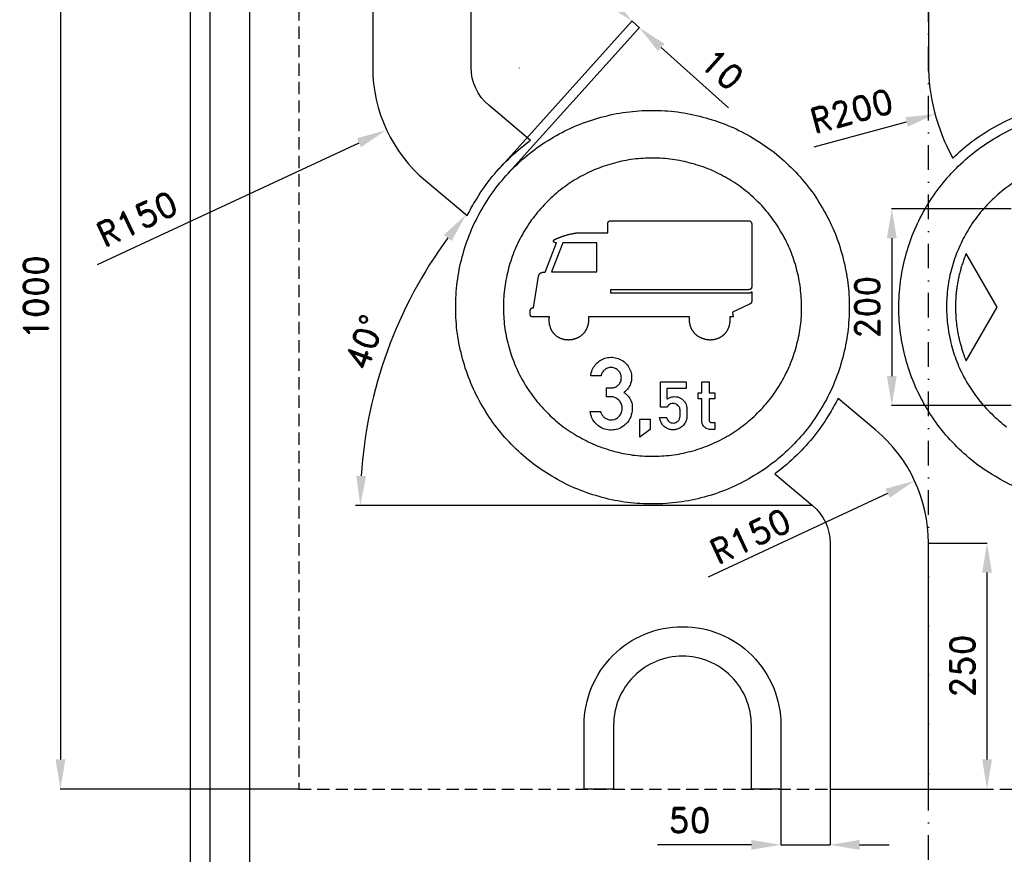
# Model space of a CAD drawing. Header units: millimetres. Extents: x -924 to 905, y -905 to 1016.
# Tile 2 of 4: x -924 to 77, y -474 to 375. Entities that reach past the tile are written whole.
import ezdxf

# ---------------------------------------------------------------- set-up
doc = ezdxf.new("R2010")
doc.units = ezdxf.units.MM
doc.header["$LTSCALE"] = 5
doc.linetypes.add('ČERCHOVANÁX2', pattern=[2, 1, -0.5, 0, -0.5])
doc.linetypes.add('ČÁRKOVANÁX2', pattern=[1.5, 1, -0.5])
doc.layers.add('Kóty', color=2, linetype='Continuous')
doc.layers.add('Značka', color=7, linetype='Continuous')
doc.styles.get("Standard").update_dxf_attribs({"font": 'romand.shx', "height": 25})
doc.dimstyles.get("Standard").update_dxf_attribs({"dimtxt": 25, "dimasz": 30, "dimexe": 0.18, "dimexo": 0.0625, "dimgap": 12.5, "dimtad": 1, "dimdec": 0, "dimzin": 0, "dimdsep": 46, "dimtxsty": 'Standard', "dimcen": 0.09, "dimadec": 0, "dimazin": 0, "dimtfac": 1, "dimtdec": 0, "dimtofl": 0, "dimtmove": 0, "dimatfit": 3, "dimfxl": 1, "dimtolj": 1, "dimtzin": 0, "dimarcsym": 0})

# ---------------------------------------------------------------- blocks, each defined once
blk = doc.blocks.new('*D9')
at = {"layer": 'Defpoints', "color": 0, "transparency": 16777216}
for p in [(-150, -407.5), (-100, -407.5), (-150, -464.3)]:
    blk.add_point(p, dxfattribs=at)
at = {"layer": 'Kóty', "color": 0, "lineweight": -2, "transparency": 16777216}
for p, q in [((-150, -407.6), (-150, -464.4)), ((-100, -407.6), (-100, -464.4)), ((-180, -464.3), (-275.5, -464.3)), ((-70, -464.3), (-40, -464.3))]:
    blk.add_line(p, q, dxfattribs=at)
at = {"layer": 'Kóty', "color": 0, "transparency": 16777216}
for points in [[(-180, -459.3), (-180, -469.3), (-150, -464.3)], [(-70, -459.3), (-70, -469.3), (-100, -464.3)]]:
    blk.add_solid(points, dxfattribs=at)
at = {"layer": 'Kóty', "color": 0, "transparency": 16777216, "insert": (-242.7, -439.3), "char_height": 25, "attachment_point": 5}
blk.add_mtext('\\A1;50', dxfattribs=at)
blk = doc.blocks.new('*D13')
at = {"layer": 'Defpoints', "color": 0, "transparency": 16777216}
for p in [(0, -157.5), (59.6, -157.5), (0, -407.5)]:
    blk.add_point(p, dxfattribs=at)
at = {"layer": 'Kóty', "color": 0, "lineweight": -2, "transparency": 16777216}
for p, q in [((0.1, -157.5), (59.8, -157.5)), ((59.6, -377.5), (59.6, -187.5)), ((0.1, -407.5), (59.8, -407.5))]:
    blk.add_line(p, q, dxfattribs=at)
at = {"layer": 'Kóty', "color": 0, "transparency": 16777216}
for points in [[(54.6, -187.5), (64.6, -187.5), (59.6, -157.5)], [(54.6, -377.5), (64.6, -377.5), (59.6, -407.5)]]:
    blk.add_solid(points, dxfattribs=at)
at = {"layer": 'Kóty', "color": 0, "transparency": 16777216, "insert": (34.6, -282.5), "char_height": 25, "attachment_point": 5, "rotation": 90}
blk.add_mtext('\\A1;250', dxfattribs=at)
blk = doc.blocks.new('*D17')
at = {"layer": 'Defpoints', "color": 0, "transparency": 16777216}
for p in [(-415.6, 325.4), (-551.6, 262.1)]:
    blk.add_point(p, dxfattribs=at)
at = {"layer": 'Kóty', "color": 0, "lineweight": -2, "transparency": 16777216}
for p, q in [((-415.7, 325.4), (-415.6, 325.4)), ((-415.6, 325.3), (-415.6, 325.5)), ((-844.6, 125.7), (-578.8, 249.4))]:
    blk.add_line(p, q, dxfattribs=at)
at = {"layer": 'Kóty', "color": 0, "transparency": 16777216}
blk.add_solid([(-580.9, 254), (-576.7, 244.9), (-551.6, 262.1)], dxfattribs=at)
at = {"layer": 'Kóty', "color": 0, "transparency": 16777216, "insert": (-804.4, 172), "char_height": 25, "attachment_point": 5, "rotation": 24.9704}
blk.add_mtext('\\A1;R150', dxfattribs=at)
blk = doc.blocks.new('*D18')
at = {"layer": 'Defpoints', "color": 0, "transparency": 16777216}
for p in [(-640, 592.5), (-882.3, -407.5), (-640, -407.5)]:
    blk.add_point(p, dxfattribs=at)
at = {"layer": 'Kóty', "color": 0, "lineweight": -2, "transparency": 16777216}
for p, q in [((-640.1, 592.5), (-882.5, 592.5)), ((-882.3, 562.5), (-882.3, -377.5)), ((-640.1, -407.5), (-882.5, -407.5))]:
    blk.add_line(p, q, dxfattribs=at)
at = {"layer": 'Kóty', "color": 0, "transparency": 16777216}
for points in [[(-887.3, 562.5), (-877.3, 562.5), (-882.3, 592.5)], [(-887.3, -377.5), (-877.3, -377.5), (-882.3, -407.5)]]:
    blk.add_solid(points, dxfattribs=at)
at = {"layer": 'Kóty', "color": 0, "transparency": 16777216, "insert": (-907.3, 92.5), "char_height": 25, "attachment_point": 5, "rotation": 90}
blk.add_mtext('\\A1;1000', dxfattribs=at)
blk = doc.blocks.new('*D24')
at = {"layer": 'Defpoints', "color": 0, "transparency": 16777216}
for p in [(-490.1, 193.1), (-528.6, 87.1), (-156.1, -87.1), (-582.5, -119.2), (-117.9, -119.2)]:
    blk.add_point(p, dxfattribs=at)
at = {"layer": 'Kóty', "color": 0, "lineweight": -2, "transparency": 16777216}
blk.add_arc((-117.9, -119.2), 459.7, 143.7399, 176.2601, dxfattribs=at)
at = {"layer": 'Kóty', "color": 0, "transparency": 16777216}
for points in [[(-492.5, 155.8), (-484.6, 149.6), (-470, 176.3)], [(-571.6, -89.4), (-581.6, -89.1), (-577.5, -119.2)]]:
    blk.add_solid(points, dxfattribs=at)
at = {"layer": 'Kóty', "color": 0, "transparency": 16777216, "insert": (-573.3, 46.6), "char_height": 25, "attachment_point": 5, "rotation": 70}
blk.add_mtext('\\A1;40°', dxfattribs=at)
blk = doc.blocks.new('*D25')
at = {"layer": 'Defpoints', "color": 0, "transparency": 16777216}
for p in [(84.3, 182.3), (-37.2, -17.7), (84.3, -17.7)]:
    blk.add_point(p, dxfattribs=at)
at = {"layer": 'Kóty', "color": 0, "lineweight": -2, "transparency": 16777216}
for p, q in [((84.2, 182.3), (-37.4, 182.3)), ((-37.2, 152.3), (-37.2, 12.3)), ((84.2, -17.7), (-37.4, -17.7))]:
    blk.add_line(p, q, dxfattribs=at)
at = {"layer": 'Kóty', "color": 0, "transparency": 16777216}
for points in [[(-42.2, 152.3), (-32.2, 152.3), (-37.2, 182.3)], [(-42.2, 12.3), (-32.2, 12.3), (-37.2, -17.7)]]:
    blk.add_solid(points, dxfattribs=at)
at = {"layer": 'Kóty', "color": 0, "transparency": 16777216, "insert": (-62.2, 82.3), "char_height": 25, "attachment_point": 5, "rotation": 90}
blk.add_mtext('\\A1;200', dxfattribs=at)
blk = doc.blocks.new('*D28')
at = {"layer": 'Defpoints', "color": 0, "transparency": 16777216}
for p in [(-293.8, 366.4), (-436.6, 222.8), (-429.1, 216.1)]:
    blk.add_point(p, dxfattribs=at)
at = {"layer": 'Kóty', "color": 0, "lineweight": -2, "transparency": 16777216}
for p, q in [((-323.6, 393.2), (-345.9, 413.2)), ((-436.5, 222.9), (-301.1, 373.2)), ((-429.1, 216.2), (-293.7, 366.5)), ((-271.5, 346.3), (-203.2, 284.8))]:
    blk.add_line(p, q, dxfattribs=at)
at = {"layer": 'Kóty', "color": 0, "transparency": 16777216}
for points in [[(-320.2, 396.9), (-326.9, 389.4), (-301.3, 373.1)], [(-268.2, 350), (-274.9, 342.6), (-293.8, 366.4)]]:
    blk.add_solid(points, dxfattribs=at)
at = {"layer": 'Kóty', "color": 0, "transparency": 16777216, "insert": (-209.5, 324.1), "char_height": 25, "attachment_point": 5, "rotation": 317.9981}
blk.add_mtext('\\A1;10', dxfattribs=at)

msp = doc.modelspace()

# ---------------------------------------------------------------- linework, layer by layer
at = {"layer": 'Kóty'}
for p, q in [((-116.1, 245.4), (-22.2, 270.6)), ((-223.6, -191.8), (-41.4, -106.8))]:
    msp.add_line(p, q, dxfattribs=at)
for points in [[(-301.3, 373.1), (-293.8, 366.4)], [(-117.9, -119.2), (-582.5, -119.2)], [(-150, -464.3), (-100, -464.3)]]:
    msp.add_lwpolyline(points, dxfattribs=at)
for points in [[(-23.5, 275.4), (-20.9, 265.8), (6.8, 278.4)], [(-43.5, -102.3), (-39.3, -111.4), (-14.2, -94.2)]]:
    msp.add_solid(points, dxfattribs=at)
at = {"layer": 'Značka', "color": 6, "linetype": 'ČERCHOVANÁX2', "ltscale": 5}
msp.add_lwpolyline([(0, -780), (0, 780)], dxfattribs=at)
at = {"layer": 'Značka', "color": 5}
for points in [[(-650, -750), (-650.4, -750), (-650.8, -750, -0.032179), (-663.7, -749.1, -0.035424), (-676.4, -746.5, -0.036246), (-688.7, -742.3, -0.034396), (-700.2, -736.5), (-711, -729.3), (-720.7, -720.7), (-729.3, -711), (-736.5, -700.2), (-742.3, -688.7), (-746.5, -676.4), (-749.1, -663.7), (-750, -650.8), (-750, -650.4), (-750, -650), (-750, 650)], [(-650, -730), (-650.3, -730), (-650.6, -730, -0.032186), (-661, -729.3, -0.035459), (-671.1, -727.2, -0.036279), (-680.9, -723.8), (-690.2, -719.2), (-698.8, -713.4), (-706.6, -706.6), (-713.4, -698.8), (-719.2, -690.2), (-723.8, -680.9), (-727.2, -671.1), (-729.3, -661), (-730, -650.6), (-730, -650.3), (-730, -650), (-730, 650)], [(-690, 650), (-690, -650), (-690, -650.2), (-690, -650.3), (-689.6, -655.5), (-688.6, -660.6), (-686.9, -665.5), (-684.6, -670.1), (-681.7, -674.4), (-678.3, -678.3), (-674.4, -681.7), (-670.1, -684.6), (-665.5, -686.9), (-660.5, -688.6), (-655.5, -689.7, 0.036734), (-650.3, -690), (-650.2, -690), (-650, -690)], [(-242.8, 72.3), (-345.6, 72.3), (-345.6, 72.2), (-345.6, 72.2), (-345.5, 71.9), (-345.5, 71.6), (-345.5, 71.4), (-345.5, 71.1), (-345.5, 70.8), (-345.5, 70.6), (-345.5, 70.4), (-345.5, 70.1), (-345.5, 69.9), (-345.5, 69.7), (-345.5, 69.7), (-345.5, 69.6), (-345.5, 69.5), (-345.5, 69.3), (-345.5, 69), (-345.5, 68.7, -0.007755), (-345.5, 68, -0.008205), (-345.6, 67.2, -0.011512), (-345.7, 66.2, -0.012022), (-345.9, 65.2, -0.012346), (-346.1, 64.3, -0.012488), (-346.3, 63.3, -0.010883), (-346.6, 62.5, -0.012605), (-346.9, 61.8, -0.014123), (-347.2, 60.8, -0.008699), (-347.7, 59.9, -0.008712), (-348.1, 59.1, -0.014552), (-348.6, 58.2, -0.013654), (-349, 57.6, -0.011883), (-349.5, 56.9, -0.011163), (-350, 56.3, -0.011452), (-350.5, 55.7, -0.009503), (-351, 55.2, -0.009962), (-351.4, 54.7, -0.011241), (-352, 54.2, -0.008228), (-352.6, 53.7, -0.009527), (-353.4, 53.1, -0.013117), (-354.1, 52.5, -0.011801), (-354.8, 52.1, -0.010583), (-355.4, 51.7, -0.010047), (-356.1, 51.3, -0.010176), (-356.8, 51, -0.008361), (-357.4, 50.7, -0.008698), (-357.9, 50.5, -0.00986), (-358.6, 50.2, -0.007399), (-359.4, 50, -0.008852), (-360.3, 49.7, -0.011909), (-361.1, 49.5, -0.01073), (-361.9, 49.3, -0.009815), (-362.6, 49.2, -0.009448), (-363.4, 49.1, -0.009617), (-364.2, 49, -0.007985), (-364.8, 49, -0.008433), (-365.4, 48.9, -0.009582), (-366.2, 48.9, -0.007079), (-366.9, 49, -0.008623), (-367.8, 49, -0.012024), (-368.7, 49.1, -0.011026), (-369.5, 49.2, -0.010222), (-370.2, 49.3, -0.009986), (-371, 49.5, -0.010306), (-371.7, 49.7, -0.008673), (-372.3, 49.9, -0.009271), (-372.9, 50.1, -0.010656), (-373.6, 50.3, -0.007992), (-374.3, 50.6, -0.009943), (-375.1, 51, -0.013695), (-375.9, 51.5, -0.012492), (-376.6, 51.8, -0.011529), (-377.2, 52.3, -0.011221), (-377.9, 52.7, -0.011568), (-378.5, 53.2, -0.00974), (-378.9, 53.6, -0.010465), (-379.4, 54, -0.011994), (-379.9, 54.5, -0.008931), (-380.4, 55.1, -0.009683), (-381, 55.7, -0.013089), (-381.5, 56.4, -0.01166), (-381.9, 56.9, -0.010345), (-382.3, 57.5, -0.009715), (-382.6, 58.1, -0.009729), (-383, 58.7, -0.007898), (-383.2, 59.2, -0.008099), (-383.4, 59.7, -0.009106), (-383.7, 60.3, -0.006784), (-384, 61, -0.010255), (-384.3, 62, -0.013261), (-384.6, 63, -0.01187), (-384.9, 63.9, -0.011015), (-385.1, 64.8, -0.010456), (-385.2, 65.6, -0.010192), (-385.3, 66.5, -0.008999), (-385.4, 67.3, -0.010945), (-385.4, 68, -0.010638), (-385.4, 68.9), (-385.4, 69.8), (-385.4, 70.1), (-385.4, 70.4), (-385.4, 70.6), (-385.4, 70.9), (-385.4, 71.1), (-385.4, 71.3), (-385.4, 71.5), (-385.3, 71.7), (-385.3, 72), (-385.3, 72.2), (-385.3, 72.2), (-385.3, 72.3), (-401.1, 72.3), (-401.1, 72.3), (-401.1, 72.3), (-401.1, 72.3), (-401.1, 72.3), (-401.2, 72.3), (-401.2, 72.3), (-401.2, 72.3), (-401.2, 72.3), (-401.2, 72.3), (-401.3, 72.3), (-401.3, 72.3), (-401.3, 72.3), (-401.5, 72.3), (-401.7, 72.3), (-401.8, 72.3), (-401.9, 72.3), (-402.1, 72.3), (-402.2, 72.3), (-402.3, 72.3), (-402.4, 72.3), (-402.6, 72.3), (-402.7, 72.4), (-402.8, 72.4), (-402.9, 72.4), (-403, 72.4), (-403.1, 72.5), (-403.2, 72.5), (-403.2, 72.5), (-403.3, 72.5), (-403.4, 72.6), (-403.4, 72.6), (-403.5, 72.6), (-403.6, 72.6), (-403.6, 72.7), (-403.7, 72.7), (-403.7, 72.7), (-403.8, 72.8), (-403.8, 72.8), (-403.8, 72.8), (-403.9, 72.8), (-403.9, 72.9), (-404, 72.9), (-404, 72.9), (-404.1, 73), (-404.1, 73), (-404.1, 73.1), (-404.2, 73.1), (-404.2, 73.1), (-404.2, 73.2), (-404.3, 73.2), (-404.3, 73.2), (-404.3, 73.3), (-404.3, 73.3), (-404.4, 73.4), (-404.4, 73.4), (-404.4, 73.5), (-404.5, 73.5), (-404.5, 73.6), (-404.5, 73.6), (-404.5, 73.6), (-404.5, 73.7), (-404.5, 73.7), (-404.6, 73.8), (-404.6, 73.8), (-404.6, 73.9), (-404.6, 73.9), (-404.6, 74), (-404.6, 74), (-404.6, 74), (-404.6, 74.1), (-404.7, 74.1), (-404.7, 74.2), (-404.7, 74.2), (-404.7, 74.3), (-404.7, 74.4), (-404.7, 74.4), (-404.7, 74.5), (-404.7, 74.5), (-404.7, 74.6), (-404.7, 74.6), (-404.7, 74.7), (-404.7, 74.7), (-404.7, 74.7), (-404.7, 74.8), (-404.7, 74.8), (-404.7, 74.8), (-404.7, 74.8), (-404.7, 74.8), (-404.7, 74.8), (-404.7, 74.9), (-404.7, 74.9), (-404.7, 74.9), (-404.7, 74.9), (-404.7, 75), (-404.7, 75.1), (-404.7, 75.2), (-404.7, 75.5), (-404.7, 75.7), (-404.7, 76.1), (-404.7, 76.5), (-404.7, 76.8), (-404.7, 77.2), (-404.7, 77.5), (-404.7, 77.7), (-404.7, 78.1), (-404.7, 78.4), (-404.7, 78.6), (-404.7, 78.7), (-404.7, 78.9), (-404.7, 79), (-404.7, 79.1), (-404.7, 79.2), (-404.6, 79.3), (-404.6, 79.4), (-404.6, 79.6), (-404.6, 79.7), (-404.6, 79.8), (-404.5, 79.9), (-404.5, 79.9), (-404.5, 80), (-404.5, 80.1), (-404.4, 80.1), (-404.4, 80.2), (-404.4, 80.2), (-404.4, 80.3), (-404.3, 80.4), (-404.3, 80.4), (-404.3, 80.5), (-404.2, 80.6), (-404.2, 80.6), (-404.1, 80.7, -0.008646), (-404.1, 80.7, -0.007457), (-404.1, 80.8, -0.008233), (-404, 80.8, -0.009391), (-404, 80.9, -0.006589), (-403.9, 80.9, -0.007624), (-403.9, 81, -0.010647), (-403.8, 81, -0.009557), (-403.8, 81, -0.008394), (-403.7, 81.1, -0.007869), (-403.7, 81.1), (-403.6, 81.2), (-403.6, 81.2), (-403.5, 81.2), (-403.5, 81.3), (-403.4, 81.3), (-403.4, 81.3), (-403.3, 81.4), (-403.2, 81.4), (-403.1, 81.4), (-403.1, 81.4), (-403, 81.5), (-403, 81.5), (-402.9, 81.5), (-402.8, 81.5), (-402.8, 81.5), (-402.7, 81.5), (-402.7, 81.5), (-402.6, 81.6), (-402.6, 81.6), (-402.5, 81.6), (-402.5, 81.6), (-402.5, 81.6), (-402.4, 81.6), (-402.4, 81.6), (-402.3, 81.6), (-402.3, 81.6), (-402.2, 81.6), (-402.1, 81.6), (-402, 81.6), (-402, 81.6), (-401.9, 81.7), (-401.8, 81.7), (-401.8, 81.7), (-401.7, 81.7), (-401.7, 81.7), (-401.6, 81.7), (-401.6, 81.7), (-401.6, 81.7), (-401.6, 81.7), (-401.5, 81.7), (-401.5, 81.7), (-401.5, 81.7), (-401.5, 81.7), (-401.5, 81.7), (-401.4, 81.7), (-401.4, 81.7), (-401.4, 81.7), (-396.2, 113.9), (-396.2, 113.9), (-396.2, 113.9), (-396.2, 113.9), (-396.2, 113.9), (-396.2, 113.9), (-396.2, 114), (-396.2, 114), (-396.2, 114.1), (-396.2, 114.1), (-396.2, 114.2), (-396.1, 114.2), (-396.1, 114.3), (-396.1, 114.3), (-396.1, 114.4), (-396.1, 114.4), (-396.1, 114.4), (-396.1, 114.4), (-396.1, 114.5), (-396.1, 114.5), (-396, 114.6), (-396, 114.7), (-395.9, 114.8), (-395.9, 115, -0.009313), (-395.8, 115.3, -0.01259), (-395.6, 115.5, -0.015253), (-395.5, 115.7, -0.017813), (-395.4, 115.9, -0.015508), (-395.3, 116.1, -0.015123), (-395.1, 116.3, -0.017391), (-395, 116.4, -0.01842), (-394.8, 116.6), (-394.8, 116.6), (-394.7, 116.7), (-394.7, 116.7), (-394.7, 116.7), (-394.7, 116.7), (-394.7, 116.7), (-394.7, 116.7), (-394.7, 116.7), (-394.7, 116.7), (-394.7, 116.7), (-394.7, 116.7), (-394.7, 116.7), (-394.7, 116.7), (-394.7, 116.7), (-394.6, 116.8), (-394.6, 116.8, -0.010254), (-394.4, 116.9, -0.008922), (-394.3, 117, -0.020091), (-394, 117.1, -0.017938), (-393.7, 117.3, -0.021404), (-393.3, 117.5, -0.017376), (-392.8, 117.6, -0.014701), (-392.4, 117.7, -0.012686), (-391.9, 117.8, -0.00864), (-391.5, 117.9, -0.007504), (-391.1, 117.9, -0.007064), (-390.7, 118, -0.007173), (-390.3, 118), (-390.3, 118), (-390.2, 118), (-390.2, 118), (-390.2, 118), (-390.2, 118), (-390.2, 118), (-390.1, 118), (-390.1, 118), (-390, 118), (-390, 118), (-390, 118), (-389.9, 118), (-389.9, 118), (-389.8, 118), (-389.8, 118), (-389.8, 118), (-389.7, 118), (-389.7, 118), (-378.1, 147.7), (-378.1, 147.7), (-378.1, 147.7), (-378.2, 147.7), (-378.2, 147.7), (-378.2, 147.7), (-378.2, 147.7), (-378.3, 147.7), (-378.3, 147.7), (-378.3, 147.7), (-378.3, 147.7), (-378.3, 147.7), (-378.4, 147.7), (-378.5, 147.7), (-378.7, 147.7), (-378.8, 147.8), (-378.9, 147.8), (-379.1, 147.8), (-379.2, 147.8), (-379.3, 147.8), (-379.4, 147.9), (-379.5, 147.9), (-379.7, 147.9), (-379.8, 148), (-379.9, 148), (-380, 148.1), (-380, 148.1), (-380.1, 148.1), (-380.2, 148.2), (-380.3, 148.2), (-380.3, 148.3), (-380.4, 148.3), (-380.5, 148.4), (-380.5, 148.4), (-380.6, 148.5), (-380.6, 148.5), (-380.7, 148.6), (-380.7, 148.6), (-380.8, 148.7), (-380.8, 148.7), (-380.8, 148.7), (-380.9, 148.8), (-380.9, 148.8), (-380.9, 148.9), (-381, 149), (-381, 149), (-381, 149.1), (-381, 149.1), (-381, 149.2), (-381, 149.2), (-381.1, 149.3), (-381.1, 149.3), (-381.1, 149.4), (-381.1, 149.4), (-381.1, 149.5), (-381.1, 149.6), (-381.1, 149.6), (-381.1, 149.7), (-381.1, 149.7), (-381, 149.8), (-381, 149.8), (-381, 149.9), (-381, 149.9), (-381, 150, -0.015549), (-380.9, 150.1), (-380.9, 150.1), (-380.9, 150.2), (-380.8, 150.3, -0.009659), (-380.8, 150.3), (-380.8, 150.4), (-380.7, 150.4, -0.00764), (-380.7, 150.5, -0.005963), (-380.6, 150.5, -0.008977), (-380.6, 150.6, -0.010811), (-380.5, 150.7, -0.009097), (-380.4, 150.7, -0.007764), (-380.3, 150.8, -0.006936), (-380.3, 150.9, -0.00659), (-380.2, 150.9), (-380.1, 151), (-380.1, 151), (-380, 151.1), (-379.9, 151.1, -0.006772), (-379.8, 151.2, -0.009296), (-379.6, 151.3, -0.008133), (-379.4, 151.4, -0.006832), (-379.3, 151.5, -0.006098), (-379.1, 151.6), (-379, 151.6), (-378.9, 151.7), (-378.7, 151.7), (-378.6, 151.8), (-378.4, 151.9), (-378.4, 151.9), (-378.3, 151.9), (-378.3, 151.9), (-378.2, 151.9), (-378.2, 151.9), (-378.1, 152), (-378.1, 152), (-378.1, 152), (-378, 152), (-378, 152), (-377.9, 152), (-377.9, 152), (-377.9, 152), (-377.8, 152.1), (-377.8, 152.1), (-377.8, 152.1), (-377.7, 152.1), (-377.7, 152.1), (-377.7, 152.1), (-377.6, 152.1), (-377.5, 152.2), (-377.5, 152.2), (-377.4, 152.2), (-377.3, 152.2), (-377.2, 152.3), (-377.2, 152.3), (-377.1, 152.3), (-377, 152.3), (-377, 152.4), (-376.9, 152.4), (-376.6, 152.5), (-376.3, 152.6), (-376.1, 152.7), (-375.8, 152.8), (-375.6, 152.9), (-375.4, 153), (-375.2, 153.1), (-375, 153.1), (-374.7, 153.2), (-374.5, 153.3), (-374, 153.5), (-373.5, 153.7), (-373.1, 153.8), (-372.7, 154), (-372.3, 154.1), (-371.9, 154.3), (-371.6, 154.4), (-371.3, 154.5), (-370.9, 154.6), (-370.5, 154.8), (-369.9, 155), (-369.3, 155.2), (-368.8, 155.3), (-368.3, 155.5), (-367.8, 155.6), (-367.3, 155.7), (-366.9, 155.9), (-366.5, 156), (-366.1, 156.1), (-365.6, 156.2), (-365, 156.4), (-364.5, 156.5), (-364.1, 156.6), (-363.6, 156.7), (-363.2, 156.8), (-362.7, 156.9), (-362.4, 157), (-362, 157), (-361.6, 157.1), (-361.2, 157.2), (-360.6, 157.3), (-360, 157.4), (-359.5, 157.5), (-359, 157.5), (-358.5, 157.6, -0.003783), (-358, 157.7), (-357.6, 157.7), (-357.1, 157.8), (-356.7, 157.8, -0.005192), (-356.3, 157.8), (-356.2, 157.8), (-356.1, 157.8), (-356.1, 157.8), (-356.1, 157.8), (-356.1, 157.8), (-356.1, 157.8), (-356, 157.8), (-355.9, 157.9), (-355.8, 157.9), (-355.7, 157.9), (-355.6, 157.9), (-355.6, 157.9), (-355.5, 157.9), (-355.4, 157.9), (-355.3, 157.9), (-355.3, 157.9), (-355.2, 157.9), (-355.2, 157.9), (-326, 157.9), (-326, 166.3), (-326, 166.3), (-326, 166.4), (-326, 166.4), (-326, 166.4), (-326, 166.4), (-326, 166.5), (-326, 166.5), (-326, 166.5), (-326, 166.5), (-326, 166.6), (-326, 166.6), (-326, 166.6), (-326, 166.8), (-326, 167), (-326, 167.1), (-326, 167.3), (-325.9, 167.4), (-325.9, 167.6), (-325.9, 167.7), (-325.9, 167.8), (-325.8, 168), (-325.8, 168.1), (-325.8, 168.2), (-325.8, 168.3), (-325.7, 168.4), (-325.7, 168.5), (-325.7, 168.6), (-325.6, 168.6), (-325.6, 168.7), (-325.6, 168.8), (-325.5, 168.8), (-325.5, 168.9), (-325.4, 169, -0.009052), (-325.4, 169), (-325.4, 169.1, -0.008094), (-325.3, 169.1, -0.008033), (-325.3, 169.2, -0.008363), (-325.3, 169.2, -0.007184), (-325.2, 169.3, -0.007945), (-325.2, 169.3, -0.008996), (-325.1, 169.4, -0.006185), (-325.1, 169.4, -0.007237), (-325, 169.5, -0.010324), (-325, 169.5, -0.009289), (-324.9, 169.5, -0.008102), (-324.9, 169.6), (-324.8, 169.6), (-324.8, 169.7), (-324.7, 169.7), (-324.7, 169.7), (-324.6, 169.7), (-324.6, 169.8), (-324.5, 169.8), (-324.4, 169.8), (-324.3, 169.9), (-324.2, 169.9), (-324.2, 169.9), (-324.1, 169.9), (-324, 170), (-323.9, 170), (-323.9, 170), (-323.8, 170), (-323.7, 170), (-323.6, 170), (-323.6, 170.1), (-323.5, 170.1), (-323.4, 170.1), (-323.4, 170.1), (-323.3, 170.1), (-323.2, 170.1), (-323.2, 170.1), (-323.1, 170.1), (-323, 170.1), (-322.9, 170.1), (-322.8, 170.1), (-322.7, 170.1), (-322.6, 170.1), (-322.5, 170.1), (-322.4, 170.1), (-322.3, 170.1), (-322.2, 170.1), (-322.1, 170.1), (-322.1, 170.1), (-322.1, 170.1), (-182.6, 170.1), (-182.5, 170.1), (-182.4, 170.1, -0.050327), (-181.9, 170, -0.055281), (-181.4, 169.9, -0.049392), (-181, 169.6, -0.042099), (-180.7, 169.3, -0.041536), (-180.4, 168.9, -0.03685), (-180.1, 168.5, -0.030341), (-179.9, 168, -0.026823), (-179.7, 167.6, -0.028121), (-179.6, 167.1, -0.032382), (-179.6, 166.6), (-179.6, 166.5), (-179.6, 166.4), (-179.6, 166.4), (-179.6, 165.5), (-179.6, 164.5), (-179.6, 162.7), (-179.6, 160.8), (-179.6, 156), (-179.6, 151.3), (-179.6, 145), (-179.6, 138.7), (-179.6, 132.4), (-179.6, 126.1), (-179.6, 121.1), (-179.6, 116), (-179.6, 110.7), (-179.6, 105.3), (-179.6, 104.4), (-179.6, 103.4), (-179.6, 103.4), (-179.6, 103.4), (-179.6, 103.4), (-179.6, 103.3), (-179.6, 103.2), (-179.6, 103.1), (-179.6, 103), (-179.6, 102.8), (-179.6, 102.7), (-179.6, 102.6), (-179.7, 102.5), (-179.7, 102.4), (-179.7, 102.2), (-179.7, 102.1), (-179.7, 102), (-179.8, 101.9), (-179.8, 101.9), (-179.8, 101.8), (-179.8, 101.7), (-179.9, 101.6), (-179.9, 101.6), (-179.9, 101.5), (-179.9, 101.5), (-180, 101.4), (-180, 101.3, -0.011455), (-180.1, 101.3, -0.010616), (-180.1, 101.2, -0.009527), (-180.2, 101.1, -0.009111), (-180.2, 101.1, -0.00934), (-180.2, 101, -0.00782), (-180.3, 101, -0.008327), (-180.3, 100.9, -0.009386), (-180.4, 100.9, -0.006669), (-180.4, 100.8, -0.008828), (-180.5, 100.8, -0.012493), (-180.6, 100.7, -0.011089), (-180.6, 100.7, -0.009392), (-180.7, 100.6, -0.008496), (-180.8, 100.6), (-180.8, 100.5), (-180.9, 100.5), (-181, 100.5), (-181, 100.4), (-181.1, 100.4), (-181.2, 100.4), (-181.3, 100.3), (-181.4, 100.3), (-181.5, 100.3), (-181.6, 100.2), (-181.7, 100.2), (-181.8, 100.2), (-181.8, 100.2), (-181.9, 100.1), (-182, 100.1), (-182.2, 100.1), (-182.4, 100.1), (-182.6, 100), (-182.7, 100), (-182.9, 100), (-183, 100), (-183.2, 100), (-183.3, 100), (-183.5, 100), (-183.6, 100), (-183.7, 100), (-183.7, 100), (-183.7, 100), (-183.8, 100), (-183.8, 100), (-183.8, 100), (-183.9, 100), (-183.9, 100), (-183.9, 100), (-183.9, 100), (-183.9, 100), (-183.9, 100), (-323.1, 100), (-323.1, 97), (-183.3, 97), (-182.2, 97), (-182.2, 97), (-182.2, 97), (-182.1, 97), (-182, 97), (-182, 97), (-181.9, 97), (-181.8, 97), (-181.7, 97), (-181.6, 97), (-181.6, 97), (-181.5, 97), (-181.4, 97), (-181.3, 97), (-181.2, 97.1), (-181.1, 97.1), (-181.1, 97.1), (-181, 97.1), (-180.9, 97.1), (-180.9, 97.1), (-180.8, 97.1), (-180.7, 97.1), (-180.6, 97.2), (-180.6, 97.2), (-180.5, 97.2), (-180.4, 97.2), (-180.4, 97.3), (-180.3, 97.3), (-180.3, 97.3), (-180.2, 97.4), (-180.2, 97.4), (-180.1, 97.4), (-180.1, 97.5, 0.008526), (-180, 97.5, 0.010735), (-180, 97.5, 0.009635), (-179.9, 97.6, 0.009184), (-179.9, 97.6, 0.009126), (-179.8, 97.6, 0.009514), (-179.8, 97.7, 0.007944), (-179.8, 97.7, 0.008369), (-179.7, 97.8, 0.010014), (-179.7, 97.8, 0.008721), (-179.7, 97.8), (-179.7, 97.9), (-179.7, 97.9), (-179.6, 97.9), (-179.6, 97.9), (-179.6, 97.9), (-179.6, 97.9), (-179.6, 97.9), (-179.6, 97.9), (-179.6, 97.9), (-179.6, 97.9), (-179.6, 88.5), (-179.6, 88.5), (-179.6, 88.4), (-179.6, 88.4), (-179.6, 88.4), (-179.6, 88.4), (-179.6, 88.4), (-179.6, 88.4), (-179.6, 88.3), (-179.6, 88.3), (-179.6, 88.3), (-179.6, 88.3), (-179.6, 88.3), (-179.6, 88.3), (-179.6, 88.2), (-179.6, 88.1), (-179.6, 88.1), (-179.6, 88), (-179.7, 87.9), (-179.7, 87.8), (-179.7, 87.7), (-179.7, 87.6), (-179.7, 87.5), (-179.8, 87.4), (-179.8, 87.3), (-179.8, 87.2), (-179.9, 87.1), (-179.9, 87), (-179.9, 87), (-180, 86.9), (-180, 86.8), (-180.1, 86.8), (-180.1, 86.7, -0.007602), (-180.2, 86.6, -0.006253), (-180.2, 86.6, -0.008261), (-180.3, 86.5, -0.010004), (-180.4, 86.4, -0.008617), (-180.4, 86.3, -0.007733), (-180.5, 86.2, -0.007196), (-180.5, 86.2, -0.006995), (-180.6, 86.1, -0.005695), (-180.7, 86.1, -0.006052), (-180.7, 86, -0.006371), (-180.8, 85.9), (-180.9, 85.9, -0.003743), (-181, 85.8, -0.006364), (-181.1, 85.8, -0.005847), (-181.1, 85.7), (-181.2, 85.6), (-181.3, 85.6), (-181.4, 85.6), (-181.4, 85.5), (-181.5, 85.5), (-181.6, 85.4), (-181.6, 85.4), (-181.8, 85.3), (-181.9, 85.3), (-182, 85.2), (-182, 85.2), (-182.1, 85.1), (-182.2, 85.1), (-182.3, 85), (-182.4, 85), (-182.5, 85), (-182.5, 84.9), (-182.6, 84.9), (-182.6, 84.9), (-182.6, 84.9), (-182.6, 84.9), (-182.6, 84.9), (-182.6, 84.9), (-182.6, 84.9), (-182.6, 84.9), (-182.7, 84.9), (-182.7, 84.9), (-182.7, 84.9), (-182.7, 84.9), (-182.7, 84.9), (-182.7, 84.9), (-199.2, 77.1), (-198.6, 72.3), (-201.8, 72.3), (-201.8, 72.2), (-201.8, 72.2), (-201.8, 71.9), (-201.8, 71.6), (-201.8, 71.2), (-201.8, 70.9), (-201.8, 70.6), (-201.8, 70.3), (-201.8, 70), (-201.8, 69.8), (-201.8, 69.5), (-201.8, 69.3), (-201.8, 69.2), (-201.8, 69.2), (-201.8, 69), (-201.8, 68.9), (-201.8, 68.6), (-201.8, 68.2, -0.00722), (-201.9, 67.5, -0.00774), (-202, 66.7, -0.011024), (-202.1, 65.7, -0.011717), (-202.3, 64.6, -0.012196), (-202.5, 63.6, -0.01248), (-202.8, 62.6, -0.011005), (-203.1, 61.8, -0.012878), (-203.4, 61, -0.014502), (-203.8, 60.1, -0.008941), (-204.3, 59.1, -0.008734), (-204.7, 58.3, -0.01469), (-205.2, 57.4, -0.013876), (-205.7, 56.8, -0.012202), (-206.2, 56.1, -0.011582), (-206.7, 55.5, -0.011977), (-207.3, 54.9, -0.010016), (-207.7, 54.4, -0.010587), (-208.2, 54, -0.012061), (-208.8, 53.5, -0.008995), (-209.4, 53, -0.010307), (-210.2, 52.4, -0.013933), (-211, 51.9, -0.012458), (-211.6, 51.5, -0.011155), (-212.3, 51.1, -0.010558), (-213, 50.8, -0.01064), (-213.7, 50.5, -0.008726), (-214.3, 50.3, -0.00909), (-214.8, 50.1, -0.01024), (-215.6, 49.8, -0.007528), (-216.3, 49.6, -0.009042), (-217.2, 49.4, -0.012304), (-218.1, 49.2, -0.011039), (-218.9, 49.1, -0.009915), (-219.7, 49, -0.009413), (-220.4, 49, -0.009519), (-221.2, 48.9, -0.007823), (-221.8, 48.9, -0.008154), (-222.4, 48.9, -0.009213), (-223.2, 49, -0.006832), (-224, 49, -0.008353), (-224.9, 49.1, -0.011434), (-225.8, 49.3, -0.010392), (-226.6, 49.4, -0.009578), (-227.3, 49.6, -0.009293), (-228.1, 49.8, -0.009528), (-228.8, 50.1, -0.007956), (-229.4, 50.3, -0.008431), (-230, 50.5, -0.009654), (-230.7, 50.8, -0.007248), (-231.4, 51.1, -0.008972), (-232.3, 51.5, -0.012303), (-233.1, 52, -0.011245), (-233.8, 52.4, -0.010463), (-234.4, 52.8, -0.01023), (-235, 53.3, -0.010552), (-235.7, 53.8, -0.008921), (-236.1, 54.2, -0.009651), (-236.6, 54.6, -0.011021), (-237.1, 55.2, -0.008036), (-237.7, 55.7, -0.008529), (-238.2, 56.4, -0.011913), (-238.7, 57, -0.010782), (-239.1, 57.5, -0.009689), (-239.5, 58.1, -0.009227), (-239.9, 58.7, -0.00937), (-240.2, 59.3, -0.007698), (-240.5, 59.7, -0.007974), (-240.7, 60.2, -0.009095), (-241, 60.9, -0.006964), (-241.3, 61.5, -0.010307), (-241.7, 62.4, -0.013472), (-242, 63.4, -0.012021), (-242.2, 64.2, -0.01097), (-242.4, 65, -0.01047), (-242.6, 65.8, -0.010525), (-242.7, 66.7, -0.008869), (-242.8, 67.3, -0.009764), (-242.8, 68, -0.010605), (-242.9, 68.9, -0.006364), (-242.9, 69.7), (-242.9, 70), (-242.9, 70.3), (-242.9, 70.6), (-242.9, 70.8), (-242.8, 71.1), (-242.8, 71.3), (-242.8, 71.5), (-242.8, 71.8), (-242.8, 72), (-242.8, 72.2), (-242.8, 72.2), (-242.8, 72.3)], [(38.3, 27.7), (70, 82.3), (38.3, 136.8), (38.3, 136.7), (38.3, 136.6), (38.1, 136.3), (38, 135.9), (37.8, 135.5), (37.6, 135.1, 0.008441), (36, 130.7, 0.010131), (34.5, 126.3, 0.009595), (33.1, 121.8, 0.006815), (31.9, 117.3, 0.006632), (30.8, 112.8, 0.009046), (29.9, 108.2, 0.009795), (29.1, 103.6, 0.008885), (28.5, 99, 0.008869), (28, 94.4, 0.009745), (27.7, 89.7, 0.009043), (27.5, 85.1, 0.006757), (27.6, 80.4, 0.006755), (27.7, 75.7, 0.009039), (27.9, 71.1, 0.009746), (28.4, 66.4, 0.008884), (29, 61.8, 0.00889), (29.7, 57.2, 0.009763), (30.6, 52.6, 0.009034), (31.7, 48.1, 0.006697), (32.9, 43.6, 0.005982), (34.1, 39.6, 0.007979), (35.4, 35.6, 0.007189), (36.5, 32.4, 0.007211), (37.7, 29.3), (38, 28.5), (38.3, 27.7)], [(-333.3, -23.8, 0.005364), (-333, -24.6, 0.016105), (-332.7, -25.5, 0.066967), (-331.2, -28, 0.067349), (-329.2, -30, 0.079617), (-326.2, -31.7, 0.083502), (-322.9, -32.3, 0.078727), (-319.8, -32, 0.077307), (-316.9, -30.8, 0.094872), (-313.9, -28.1, 0.087405), (-312, -24.5, 0.097388), (-311.3, -19.9, 0.104443), (-312.4, -15.5, 0.094862), (-314.8, -12.1, 0.095662), (-318.2, -9.9, 0.045596), (-319.9, -9.2, 0.04332), (-321.8, -8.9, 0.007085), (-322.2, -8.9), (-322.6, -8.9), (-327.1, -8.9), (-327.1, 0.2), (-322.4, 0.2), (-322, 0.2, 0.009982), (-321.6, 0.2, 0.089507), (-318.8, 0.8, 0.078179), (-316.2, 2.3, 0.098561), (-313.6, 5.2, 0.099795), (-312.3, 8.9, 0.096869), (-312.3, 12.7, 0.098695), (-313.8, 16.2, 0.100561), (-316.5, 19, 0.097635), (-320, 20.6, 0.10601), (-324.3, 20.8, 0.108975), (-328.2, 19.3, 0.096319), (-331, 16.7, 0.100255), (-332.6, 13.4, 0.009602), (-332.7, 13), (-332.8, 12.6), (-343.3, 12.6, -0.004898), (-343, 14.1, -0.014656), (-342.7, 15.7, -0.07091), (-340.4, 21.2, -0.076588), (-336.6, 25.8, -0.078961), (-331.7, 29.2, -0.076376), (-326, 31, -0.077801), (-319.9, 31.2, -0.077971), (-314, 29.5, -0.081007), (-308.5, 26, -0.080996), (-304.5, 20.9, -0.076303), (-302.2, 15.6, -0.079821), (-301.7, 9.8, -0.09208), (-303.3, 3.1, -0.105091), (-307.1, -2.3, -0.02058), (-308.3, -3.4, -0.006875), (-309.5, -4.3, -0.005023), (-308.4, -5.1, -0.015056), (-307.3, -6, -0.058052), (-304.5, -9, -0.058898), (-302.5, -12.6, -0.074883), (-301.1, -17.7, -0.064098), (-301.2, -23.2, -0.089411), (-303.5, -31, -0.101882), (-308.5, -37.4, -0.087334), (-314.1, -41, -0.080967), (-320.6, -42.5, -0.079652), (-327.2, -42.2, -0.082662), (-333.4, -39.8, -0.076825), (-338.2, -36, -0.076586), (-341.7, -30.9, -0.041098), (-342.9, -28, -0.040367), (-343.6, -24.9, -0.00522), (-343.7, -24.3), (-343.8, -23.8), (-333.3, -23.8)], [(-266.2, -29.9), (-266.1, -30.2), (-266, -30.5, 0.061328), (-265.2, -32.3, 0.076051), (-264, -33.8, 0.081244), (-262.4, -34.8, 0.074031), (-260.6, -35.4, 0.10254), (-257.7, -35.3, 0.116974), (-255.1, -34, 0.072316), (-253.9, -32.8, 0.058814), (-253.1, -31.4, 0.043853), (-252.7, -30.1, 0.050814), (-252.5, -28.9, 0.010912), (-252.5, -28.5), (-252.4, -28.2), (-252.4, -22.3, 0.008544), (-252.5, -21.6, 0.025962), (-252.6, -20.9, 0.068289), (-253.1, -19.5, 0.054041), (-254, -18.3, 0.069264), (-255.4, -16.8, 0.080551), (-257.3, -15.9, 0.097813), (-259.7, -15.6, 0.091136), (-262.1, -16.1, 0.085474), (-264.1, -17.3, 0.103679), (-265.4, -19.1, 0.009531), (-265.5, -19.3), (-265.6, -19.5), (-272.4, -19.5), (-272.4, 6.5), (-246.4, 6.5), (-246.4, -0.4), (-265.9, -0.4), (-265.9, -11.3, -0.005072), (-265.1, -10.8, -0.015228), (-264.3, -10.3, -0.051732), (-262, -9.3, -0.052709), (-259.6, -8.7, -0.065796), (-256.4, -8.7, -0.065554), (-253.4, -9.5, -0.069369), (-250.5, -11.1, -0.071356), (-248.2, -13.5, -0.059642), (-246.7, -15.8, -0.053797), (-245.8, -18.5, -0.024802), (-245.6, -19.6, -0.033764), (-245.5, -20.7), (-245.5, -20.8), (-245.5, -21), (-245.5, -28.8), (-245.5, -29.1), (-245.6, -29.4, -0.045324), (-245.9, -31.7, -0.043671), (-246.6, -33.8, -0.08087), (-248.8, -37.6, -0.084533), (-252.2, -40.4, -0.069814), (-255.3, -41.8, -0.066784), (-258.8, -42.4, -0.084627), (-263.3, -41.9, -0.088728), (-267.4, -39.9, -0.074191), (-270.2, -37.3, -0.070962), (-272.1, -34.1, -0.035762), (-272.7, -32.3, -0.037179), (-273.1, -30.5), (-273.2, -30.2), (-273.2, -29.9), (-266.2, -29.9)], [(-217.2, -42), (-221.9, -42), (-222.3, -42, -0.007839), (-222.6, -41.9, -0.063539), (-224.8, -41.5, -0.071655), (-226.7, -40.4, -0.079315), (-228.5, -38.8, -0.071786), (-229.7, -36.7, -0.036584), (-230.1, -35.6, -0.046837), (-230.2, -34.6), (-230.3, -34.3), (-230.3, -34.1), (-230.3, -10.8), (-234, -10.8), (-234, -4.7), (-230.3, -4.7), (-230.3, 6.5), (-222.8, 6.5), (-222.8, -4.7), (-217.2, -4.7), (-217.1, -10.8), (-222.8, -10.8), (-222.8, -32.5), (-222.8, -32.7), (-222.8, -32.8, 0.048122), (-222.6, -33.5, 0.071772), (-222.4, -34, 0.102013), (-221.7, -34.7, 0.119771), (-220.9, -35, 0.019541), (-220.8, -35), (-220.6, -35), (-217.2, -35), (-217.2, -42)]]:
    msp.add_lwpolyline(points, format="xyb", dxfattribs=at)
at = {"layer": 'Značka', "color": 6, "linetype": 'ČÁRKOVANÁX2', "ltscale": 2.5}
msp.add_lwpolyline([(-640, -407.5), (630, -407.5), (630, 592.5), (-640, 592.5)], close=True, dxfattribs=at)
at = {"layer": 'Značka', "color": 5}
for points in [[(-468.8, 175.3, -0.020424), (-460.9, 189.6, -0.034334), (-445.5, 212.3, -0.034334), (-427, 232.7, -0.034334), (-406.2, 250.6, -0.002631), (-404.5, 251.8), (-447, 287.6, -0.221695), (-464.9, 325.9), (-464.9, 439.2), (-399.9, 423.2, 0.707858), (-391.6, 435.8), (-508.5, 589.3, 0.495587), (-521.3, 589.3), (-638.2, 435.8, 0.707858), (-629.9, 423.2), (-564.9, 439.2), (-564.9, 325.9, 0.221695), (-511.3, 211)], [(111.3, 283.9, -0.120596), (100, 330.1), (100, 439.2), (165, 423.2, 0.707858), (173.3, 435.8), (56.4, 589.3, 0.495587), (43.6, 589.3), (-73.3, 435.8, 0.707858), (-65, 423.2), (0, 439.2), (0, 330.1, 0.12616), (24.7, 233.9, -0.032182), (44.3, 250.6, -0.034334), (67.4, 265.5, -0.034334), (92.1, 277.4, -0.025304)], [(-91.9, -10.4, -0.021145), (-100, -25.1, -0.033944), (-115.5, -47.8, -0.034369), (-133.9, -68.2, -0.034476), (-154.8, -86.1, -0.002113), (-156.1, -87.1), (-117.9, -119.2, -0.221695), (-100, -157.5), (-100, -407.5), (0, -407.5), (0, -157.5, 0.221695), (-53.6, -42.6)], [(-320, -342.5), (-320, -377.5), (-320, -407.5), (-350, -407.5), (-350, -342.5, -0.414214), (-250, -242.5), (-250, -242.5, -0.414214), (-150, -342.5), (-150, -407.5), (-180, -407.5), (-180, -377.5), (-180, -342.5, 0.414214), (-250, -272.5, 0.414214)]]:
    msp.add_lwpolyline(points, format="xyb", close=True, dxfattribs=at)
at = {"layer": 'Značka', "color": 1}
for points in [[(-80.5, 82.3), (-80.5, 80.9), (-80.5, 79.6, -0.032167), (-82.5, 53.6, -0.035723), (-88, 28, -0.036666), (-96.6, 3.2, -0.034754), (-108.6, -20, -0.034039), (-123.3, -41.6, -0.034453), (-140.9, -61, -0.034561), (-160.7, -78.1, -0.034427), (-182.7, -92.2, -0.034389), (-206.3, -103.6, -0.034418), (-231.2, -111.6, -0.034423), (-256.9, -116.4, -0.034417), (-283.1, -117.7, -0.034416), (-309.2, -115.8, -0.034417), (-334.8, -110.2, -0.034417), (-359.4, -101.6, -0.034417), (-382.7, -89.6, -0.034417), (-404.3, -74.9, -0.034417), (-423.7, -57.3, -0.034417), (-440.8, -37.5, -0.034417), (-455, -15.5, -0.034417), (-466.3, 8.1, -0.034417), (-474.3, 33, -0.034417), (-479.2, 58.7, -0.034417), (-480.4, 84.9, -0.034417), (-478.5, 111, -0.034417), (-473, 136.5, -0.034417), (-464.3, 161.2, -0.034417), (-452.3, 184.5, -0.034417), (-437.6, 206.1, -0.034417), (-420, 225.5, -0.034417), (-400.2, 242.6, -0.034417), (-378.2, 256.8, -0.034417), (-354.6, 268.1, -0.034417), (-329.7, 276.1, -0.034417), (-304, 281, -0.034416), (-277.8, 282.2, -0.034417), (-251.8, 280.3, -0.034418), (-226.2, 274.7, -0.034416), (-201.5, 266.1, -0.034417), (-178.2, 254.1, -0.034418), (-156.6, 239.4, -0.034406), (-137.2, 221.8, -0.034414), (-120.1, 202, -0.034487), (-106, 180, -0.034419), (-94.6, 156.4, -0.034076), (-86.6, 131.5, -0.032791), (-81.9, 107, -0.034265), (-80.5, 82.3)], [(91, -101.6, -0.034417), (67.7, -89.6, -0.034417), (46.1, -74.9, -0.034417), (26.7, -57.3, -0.034417), (9.7, -37.5, -0.034417), (-4.5, -15.5, -0.034417), (-15.9, 8.1, -0.034417), (-23.9, 33, -0.034417), (-28.7, 58.7, -0.034417), (-30, 84.9, -0.034417), (-28, 111, -0.034417), (-22.5, 136.5, -0.034417), (-13.9, 161.2, -0.034417), (-1.9, 184.5, -0.034417), (12.8, 206.1, -0.034417), (30.4, 225.5, -0.034417), (50.3, 242.6, -0.034417), (72.3, 256.8, -0.034417), (95.8, 268.1, -0.034417)], [(-129, 82.3), (-129, 83.2), (-129, 84.2, 0.032167), (-130.5, 104, 0.035723), (-134.6, 123.4, 0.036666), (-141.1, 142.1, 0.034754), (-150.3, 159.7, 0.034039), (-161.4, 176.1, 0.034453), (-174.7, 190.8, 0.034561), (-189.8, 203.7, 0.034427), (-206.4, 214.4, 0.034389), (-224.3, 223, 0.034418), (-243.2, 229.1, 0.034423), (-262.7, 232.8, 0.034417), (-282.5, 233.8, 0.034416), (-302.2, 232.3, 0.034417), (-321.6, 228.1, 0.034417), (-340.3, 221.5, 0.034417), (-357.9, 212.5, 0.034417), (-374.3, 201.3, 0.034417), (-389, 188, 0.034417), (-401.9, 172.9, 0.034417), (-412.7, 156.3, 0.034417), (-421.3, 138.4, 0.034417), (-427.3, 119.5, 0.034417), (-431, 100.1, 0.034417), (-432, 80.3, 0.034417), (-430.5, 60.5, 0.034417), (-426.3, 41.1, 0.034417), (-419.7, 22.4, 0.034417), (-410.7, 4.8, 0.034417), (-399.5, -11.6, 0.034417), (-386.2, -26.3, 0.034417), (-371.2, -39.2, 0.034417), (-354.5, -49.9, 0.034417), (-336.6, -58.5, 0.034417), (-317.8, -64.6, 0.034417), (-298.3, -68.3, 0.034416), (-278.5, -69.2, 0.034417), (-258.7, -67.8, 0.034418), (-239.3, -63.6, 0.034416), (-220.6, -57, 0.034417), (-203, -48, 0.034418), (-186.6, -36.8, 0.034406), (-171.9, -23.5, 0.034414), (-159, -8.4, 0.034487), (-148.3, 8.2, 0.034419), (-139.7, 26.1, 0.034076), (-133.6, 45, 0.032791), (-130, 63.5, 0.034265), (-129, 82.3)], [(92.5, 212.5, 0.034417), (76.1, 201.3, 0.034417), (61.4, 188, 0.034417), (48.5, 172.9, 0.034417), (37.8, 156.3, 0.034417), (29.2, 138.4, 0.034417), (23.1, 119.5, 0.034417), (19.4, 100.1, 0.034417), (18.5, 80.3, 0.034417), (20, 60.5, 0.034417), (24.2, 41.1, 0.034417), (30.7, 22.4, 0.034417), (39.8, 4.8, 0.034417), (50.9, -11.6, 0.034417), (64.3, -26.3, 0.034417), (79.3, -39.2, 0.034417)]]:
    msp.add_lwpolyline(points, format="xyb", dxfattribs=at)
at = {"layer": 'Značka', "color": 5}
for points in [[(-383.2, 118.2), (-337, 118.2), (-337, 147.6), (-371.7, 147.6), (-383.2, 118.2)], [(-293.3, -49.9), (-293.3, -31.6), (-282.9, -31.6), (-282.9, -42), (-293.3, -49.9)]]:
    msp.add_lwpolyline(points, dxfattribs=at)

# ---------------------------------------------------------------- texts
at = {"layer": 'Kóty', "char_height": 25, "attachment_point": 5}
for s, insert, rotation in [('\\A1;R200', (-78, 281.8), 15), ('\\A1;R150', (-181, -150.4), 25)]:
    msp.add_mtext(s, dxfattribs=dict(at, insert=insert, rotation=rotation))

# ---------------------------------------------------------------- dimensions: what is measured, and where the dimension line sits
at = {"layer": 'Kóty'}
for base, p1, p2, picture, middle in [((-882.3, -407.5), (-640, 592.5), (-640, -407.5), '*D18', (-907.3, 92.5)), ((-37.2, -17.7), (84.3, 182.3), (84.3, -17.7), '*D25', (-62.2, 82.3)), ((59.6, -157.5), (0, -407.5), (0, -157.5), '*D13', (34.6, -282.5))]:
    dim = msp.add_linear_dim(base=base, p1=p1, p2=p2, angle=90, dimstyle='Standard', dxfattribs=at)
    dim.commit()
    dim.dimension.update_dxf_attribs({"geometry": picture, "text_midpoint": middle})
dim = msp.add_aligned_dim(p1=(-436.6, 222.8), p2=(-429.1, 216.1), distance=202.2, dimstyle='Standard', dxfattribs=at)
dim.commit()
dim.dimension.update_dxf_attribs({"geometry": '*D28', "text_midpoint": (-209.5, 324.1)})
dim = msp.add_radius_dim(center=(-415.6, 325.4), mpoint=(-551.6, 262.1), dimstyle='Standard', dxfattribs=at)
dim.commit()
dim.dimension.update_dxf_attribs({"geometry": '*D17', "text_midpoint": (-793.8, 149.3), "dimtype": 164})
dim = msp.add_angular_dim_2l(base=(-528.6, 87.1), line1=((-117.9, -119.2), (-582.5, -119.2)), line2=((-490.1, 193.1), (-156.1, -87.1)), dimstyle='Standard', dxfattribs=at)
dim.commit()
dim.dimension.update_dxf_attribs({"geometry": '*D24', "text_midpoint": (-573.3, 46.6)})
dim = msp.add_linear_dim(base=(-150, -464.3), p1=(-100, -407.5), p2=(-150, -407.5), dimstyle='Standard', dxfattribs=at)
dim.commit()
dim.dimension.update_dxf_attribs({"geometry": '*D9', "text_midpoint": (-242.7, -439.3)})

doc.saveas('drawing.dxf')
